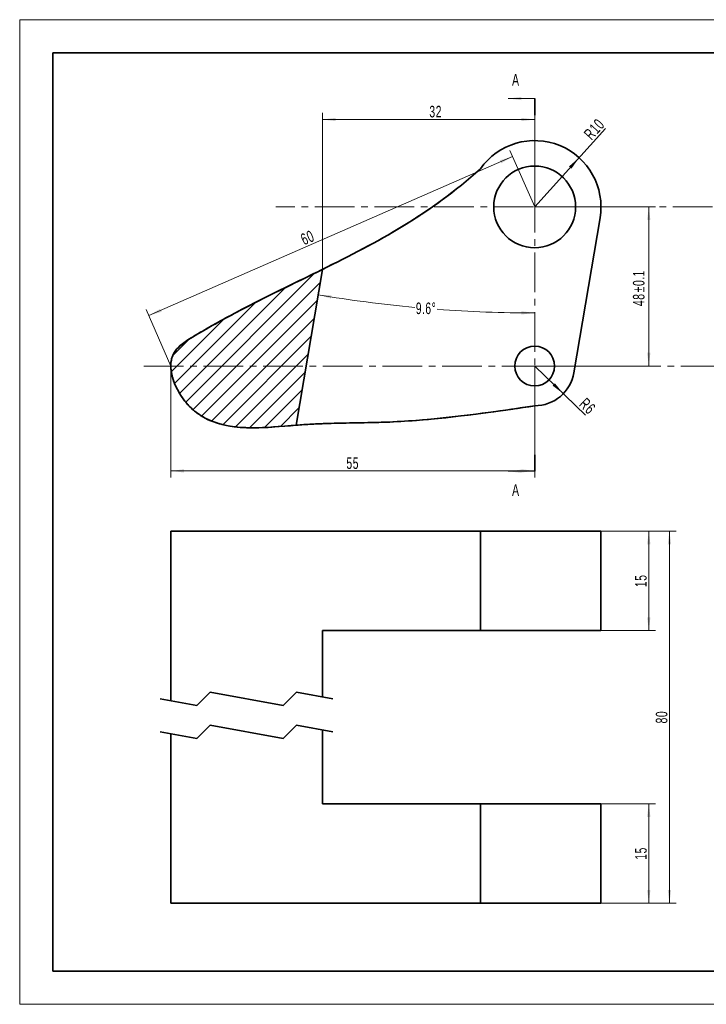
# Model space of a CAD drawing. Header units: millimetres. Extents: x -210 to 227, y -148 to 148.
# Tile 1 of 2: x -210 to -3, y -148 to 148. Entities that reach past the tile are written whole.
import ezdxf

# ---------------------------------------------------------------- set-up
doc = ezdxf.new("R2010")
doc.units = ezdxf.units.MM
doc.linetypes.add('点画线', pattern=[18, 12, -2, 2, -2])
doc.layers.get('0').update_dxf_attribs({"lineweight": 35})
for name, color, linetype, lineweight in [('中心线层', 1, '点画线', 18), ('剖面线层', 4, 'Continuous', 18), ('尺寸线层', 3, 'Continuous', 18), ('粗实线层', 7, 'Continuous', 35), ('细实线层', 7, 'Continuous', 18)]:
    doc.layers.add(name, color=color, linetype=linetype, lineweight=lineweight)
doc.styles.add('标准', font='txt', dxfattribs={"width": 0.667})
doc.dimstyles.new('GB_尺寸', dxfattribs={"dimtxt": 3.5, "dimasz": 4, "dimexe": 2, "dimexo": 0, "dimtad": 1, "dimdsep": 46, "dimtxsty": '标准', "dimblk": '_CAXARROW', "dimcen": 0, "dimdle": 6, "dimazin": 2, "dimtfac": 0.707107, "dimtdec": 3, "dimtmove": 2, "dimatfit": 3, "dimfxl": 0, "dimfrac": 2, "dimtolj": 1, "dimtzin": 0, "dimarcsym": 0})

# ---------------------------------------------------------------- blocks, each defined once
blk = doc.blocks.new('$CAXA_FRAME_13B17AC1$')
at = {"layer": '粗实线层'}
for p, q in [((-200, 138.5), (-200, -138.5)), ((200, 138.5), (-200, 138.5)), ((200, -138.5), (200, 138.5)), ((-200, -138.5), (200, -138.5))]:
    blk.add_line(p, q, dxfattribs=at)
at = {"layer": '细实线层'}
for p, q in [((210, 148.5), (-210, 148.5)), ((-210, 148.5), (-210, -148.5)), ((210, -148.5), (210, 148.5)), ((-210, -148.5), (210, -148.5))]:
    blk.add_line(p, q, dxfattribs=at)
blk = doc.blocks.new('*X6')
at = {"layer": '尺寸线层', "linetype": 'Continuous'}
blk.add_hatch(color=0, dxfattribs=at).paths.add_polyline_path([(-41.26, 106.87), (-43.57, 103.57), (-44.31, 104.24)], flags=0)
at = {"layer": '尺寸线层', "color": 0, "linetype": 'Continuous'}
blk.add_line((-33.3, 115.7), (-54.66, 92.03), dxfattribs=at)
at = {"layer": '尺寸线层', "color": 0, "linetype": 'Continuous', "insert": (-36.67, 115.48), "char_height": 3.5, "width": 9.6812, "attachment_point": 5, "rotation": 47.9285, "line_spacing_factor": 1.15057, "style": '标准'}
blk.add_mtext('\\T1.1;R10', dxfattribs=at)
blk = doc.blocks.new('_CAXARROW')
blk.add_hatch(color=0).paths.add_polyline_path([(0, 0), (-1, 0.125), (-1, -0.125)], flags=0)
blk = doc.blocks.new('*X7')
at = {"layer": '尺寸线层', "linetype": 'Continuous'}
blk.add_hatch(color=0, dxfattribs=at).paths.add_polyline_path([(-46.03, 35.69), (-49.25, 38.11), (-48.56, 38.83)], flags=0)
at = {"layer": '尺寸线层', "color": 0, "linetype": 'Continuous'}
blk.add_line((-39.3, 29.2), (-54.66, 44.03), dxfattribs=at)
at = {"layer": '尺寸线层', "color": 0, "linetype": 'Continuous', "insert": (-38.73, 31.92), "char_height": 3.5, "width": 7, "attachment_point": 5, "rotation": 316.0069, "line_spacing_factor": 1.15057, "style": '标准'}
blk.add_mtext('\\T1.1;R6', dxfattribs=at)
blk = doc.blocks.new('*X8')
at = {"layer": '尺寸线层', "linetype": 'Continuous'}
for points in [[(-164.42, 12.4), (-160.42, 12.9), (-160.42, 11.9)], [(-54.66, 12.4), (-58.66, 12.9), (-58.66, 11.9)]]:
    blk.add_hatch(color=0, dxfattribs=at).paths.add_polyline_path(points, flags=0)
at = {"layer": '尺寸线层', "color": 0, "linetype": 'Continuous'}
for p, q in [((-164.42, 44.03), (-164.42, 10.4)), ((-54.66, 44.03), (-54.66, 10.4)), ((-164.42, 12.4), (-54.66, 12.4))]:
    blk.add_line(p, q, dxfattribs=at)
at = {"layer": '尺寸线层', "color": 0, "insert": (-109.54, 14.72), "char_height": 3.5, "width": 7, "attachment_point": 5, "rotation": 0, "line_spacing_factor": 1.15057, "style": '标准'}
blk.add_mtext('\\T1.1;55', dxfattribs=at)
blk = doc.blocks.new('*X10')
at = {"layer": '尺寸线层', "color": 0, "char_height": 3.5, "attachment_point": 1, "rotation": 90, "line_spacing_factor": 1.15057, "style": '标准'}
for s, insert, width in [('\\T1.1;%%P0.1', (-25.04, 66.3), 34.2427), ('\\T1.1;48', (-25.04, 62.11), 47.3833)]:
    blk.add_mtext(s, dxfattribs=dict(at, insert=insert, width=width))
blk = doc.blocks.new('*X9')
at = {"layer": '尺寸线层', "linetype": 'Continuous'}
for points in [[(-20.24, 92.03), (-20.74, 88.03), (-19.74, 88.03)], [(-20.24, 44.03), (-20.74, 48.03), (-19.74, 48.03)]]:
    blk.add_hatch(color=0, dxfattribs=at).paths.add_polyline_path(points, flags=0)
at = {"layer": '尺寸线层', "color": 0, "linetype": 'Continuous'}
for p, q in [((-54.66, 92.03), (-18.24, 92.03)), ((-20.24, 44.03), (-20.24, 92.03)), ((-54.66, 44.03), (-18.24, 44.03))]:
    blk.add_line(p, q, dxfattribs=at)
at = {"layer": '尺寸线层', "color": 0}
blk.add_blockref('*X10', (0, 0), dxfattribs=at)
blk = doc.blocks.new('*X14')
at = {"layer": '尺寸线层', "linetype": 'Continuous'}
for points in [[(-14.01, -5.75), (-14.51, -9.75), (-13.51, -9.75)], [(-14.01, -117.99), (-14.51, -113.99), (-13.51, -113.99)]]:
    blk.add_hatch(color=0, dxfattribs=at).paths.add_polyline_path(points, flags=0)
at = {"layer": '尺寸线层', "color": 0, "linetype": 'Continuous'}
for p, q in [((-34.66, -5.75), (-12.01, -5.75)), ((-14.01, -117.99), (-14.01, -5.75)), ((-34.66, -117.99), (-12.01, -117.99))]:
    blk.add_line(p, q, dxfattribs=at)
at = {"layer": '尺寸线层', "color": 0, "insert": (-16.36, -61.87), "char_height": 3.5, "width": 7, "attachment_point": 5, "rotation": 90, "line_spacing_factor": 1.15057, "style": '标准'}
blk.add_mtext('\\T1.1;80', dxfattribs=at)
blk = doc.blocks.new('*X15')
at = {"layer": '尺寸线层', "linetype": 'Continuous'}
for points in [[(-20.24, -5.75), (-20.74, -9.75), (-19.74, -9.75)], [(-20.24, -35.75), (-20.74, -31.75), (-19.74, -31.75)]]:
    blk.add_hatch(color=0, dxfattribs=at).paths.add_polyline_path(points, flags=0)
at = {"layer": '尺寸线层', "color": 0, "linetype": 'Continuous'}
for p, q in [((-34.66, -5.75), (-18.24, -5.75)), ((-20.24, -35.75), (-20.24, -5.75)), ((-34.66, -35.75), (-18.24, -35.75))]:
    blk.add_line(p, q, dxfattribs=at)
at = {"layer": '尺寸线层', "color": 0, "insert": (-22.6, -20.75), "char_height": 3.5, "width": 7, "attachment_point": 5, "rotation": 90, "line_spacing_factor": 1.15057, "style": '标准'}
blk.add_mtext('\\T1.1;15', dxfattribs=at)
blk = doc.blocks.new('*X16')
at = {"layer": '尺寸线层', "linetype": 'Continuous'}
for points in [[(-20.24, -87.99), (-19.74, -91.99), (-20.74, -91.99)], [(-20.24, -117.99), (-19.74, -113.99), (-20.74, -113.99)]]:
    blk.add_hatch(color=0, dxfattribs=at).paths.add_polyline_path(points, flags=0)
at = {"layer": '尺寸线层', "color": 0, "linetype": 'Continuous'}
for p, q in [((-34.66, -87.99), (-18.24, -87.99)), ((-20.24, -87.99), (-20.24, -117.99)), ((-34.66, -117.99), (-18.24, -117.99))]:
    blk.add_line(p, q, dxfattribs=at)
at = {"layer": '尺寸线层', "color": 0, "insert": (-22.6, -102.99), "char_height": 3.5, "width": 7, "attachment_point": 5, "rotation": 90, "line_spacing_factor": 1.15057, "style": '标准'}
blk.add_mtext('\\T1.1;15', dxfattribs=at)
blk = doc.blocks.new('*X17')
at = {"layer": '尺寸线层', "linetype": 'Continuous'}
for points in [[(-119.99, 65.53), (-115.96, 65.38), (-116.12, 64.39)], [(-54.66, 60.05), (-58.66, 60.57), (-58.67, 59.57)]]:
    blk.add_hatch(color=0, dxfattribs=at).paths.add_polyline_path(points, flags=0)
at = {"layer": '尺寸线层', "color": 0, "linetype": 'Continuous'}
for start, end in [(260.4053, 264.7037), (265.7013, 270)]:
    blk.add_arc((-54.66, 452), 391.96, start, end, dxfattribs=at)
at = {"layer": '尺寸线层', "color": 0, "insert": (-87.44, 61.42), "char_height": 3.5, "width": 12.3514, "attachment_point": 5, "line_spacing_factor": 1.15057, "style": '标准'}
blk.add_mtext('\\T1.1;9.6%%D', dxfattribs=at)
blk = doc.blocks.new('*X18')
at = {"layer": '尺寸线层', "linetype": 'Continuous'}
for points in [[(-118.7, 118.39), (-114.7, 118.89), (-114.7, 117.89)], [(-54.66, 118.39), (-58.66, 118.89), (-58.66, 117.89)]]:
    blk.add_hatch(color=0, dxfattribs=at).paths.add_polyline_path(points, flags=0)
at = {"layer": '尺寸线层', "color": 0, "linetype": 'Continuous'}
for p, q in [((-118.7, 73.17), (-118.7, 120.39)), ((-54.66, 92.03), (-54.66, 120.39)), ((-118.7, 118.39), (-54.66, 118.39))]:
    blk.add_line(p, q, dxfattribs=at)
at = {"layer": '尺寸线层', "color": 0, "insert": (-84.52, 120.75), "char_height": 3.5, "width": 7, "attachment_point": 5, "line_spacing_factor": 1.15057, "style": '标准'}
blk.add_mtext('\\T1.1;32', dxfattribs=at)
blk = doc.blocks.new('*X29')
at = {"layer": '尺寸线层', "linetype": 'Continuous'}
for points in [[(-61.31, 107.23), (-65.17, 106.09), (-64.77, 105.17)], [(-171.07, 59.23), (-167.61, 61.29), (-167.21, 60.38)]]:
    blk.add_hatch(color=0, dxfattribs=at).paths.add_polyline_path(points, flags=0)
at = {"layer": '尺寸线层', "color": 0, "linetype": 'Continuous'}
for p, q in [((-171.07, 59.23), (-61.31, 107.23)), ((-54.66, 92.03), (-62.11, 109.06)), ((-164.42, 44.03), (-171.87, 61.06))]:
    blk.add_line(p, q, dxfattribs=at)
at = {"layer": '尺寸线层', "color": 0, "insert": (-123.16, 82.76), "char_height": 3.5, "width": 7, "attachment_point": 5, "rotation": 23.62, "line_spacing_factor": 1.15057, "style": '标准'}
blk.add_mtext('\\T1.1;60', dxfattribs=at)
blk = doc.blocks.new('*X32')
at = {"layer": '尺寸线层'}
for points in [[(-8, 112.43), (-4, 111.93), (-4, 112.93)], [(-8, 0), (-4, -0.5), (-4, 0.5)]]:
    blk.add_hatch(color=0, dxfattribs=at).paths.add_polyline_path(points, flags=0)
at = {"layer": '尺寸线层', "color": 0}
for p, q in [((0, 112.43), (-8, 112.43)), ((0, 0), (-8, 0))]:
    blk.add_line(p, q, dxfattribs=at)
at = {"layer": '尺寸线层', "color": 0, "linetype": 'Continuous', "lineweight": 35}
for p, q in [((0, 112.43), (0, 107.43)), ((0, 5), (0, 0))]:
    blk.add_line(p, q, dxfattribs=at)
at = {"layer": '尺寸线层', "color": 0, "char_height": 3.5, "width": 7, "attachment_point": 5, "line_spacing_factor": 1.15057, "style": '标准'}
for insert in [(-5.66, 118.09), (-5.66, -5.66)]:
    blk.add_mtext('\\T1.1;A', dxfattribs=dict(at, insert=insert))

msp = doc.modelspace()

# ---------------------------------------------------------------- hatches: boundary and pattern name
at = {"layer": '剖面线层'}
h = msp.add_hatch(dxfattribs=at)
h.set_pattern_fill('ANSI31', color=256, style=0, pattern_type=0)
edge = h.paths.add_edge_path(flags=0)
edge.add_line((-118.701, 73.168), (-126.644, 26.177))
edge.add_spline(control_points=[(-126.644, 26.177), (-138.509, 25.241), (-157.477, 22.717), (-167.294, 46.968), (-146.49, 59.883), (-131.099, 67.053), (-118.701, 73.168)], knot_values=[0, 0, 0, 0, 34.3760742, 50.5018035, 59.3845326, 103.243903, 103.243903, 103.243903, 103.243903], weights=[1, 1, 1, 1, 1, 1, 1], degree=3, periodic=0)

# ---------------------------------------------------------------- linework, layer by layer
at = {"layer": '中心线层'}
for p, q in [((-54.662, 12.286), (-54.662, 124.715)), ((196.986, 92.029), (-132.781, 92.029)), ((-172.559, 44.028), (175.513, 44.028))]:
    msp.add_line(p, q, dxfattribs=at)
at = {"layer": '粗实线层'}
for p, q in [((-34.941, 88.695), (-42.83, 42.028)), ((-34.941, 88.695), (-42.83, 42.028)), ((-126.644, 26.177), (-118.701, 73.168)), ((-164.424, -5.749), (-164.424, -56.907)), ((-71.048, -5.749), (-164.389, -5.749)), ((-71.048, -35.749), (-71.048, -5.749)), ((-34.661, -5.749), (-71.048, -5.749)), ((-34.661, -35.749), (-34.661, -5.749)), ((-118.701, -35.749), (-118.701, -55.755)), ((-118.701, -35.749), (-71.048, -35.749)), ((-71.048, -35.749), (-34.661, -35.749)), ((-156.581, -58.331), (-167.599, -56.331)), ((-152.581, -54.331), (-156.581, -58.331)), ((-130.544, -58.331), (-152.581, -54.331)), ((-126.544, -54.331), (-130.544, -58.331)), ((-115.526, -56.331), (-126.544, -54.331)), ((-152.581, -64.331), (-156.581, -68.331)), ((-130.544, -68.331), (-152.581, -64.331)), ((-126.544, -64.331), (-130.544, -68.331)), ((-115.526, -66.331), (-126.544, -64.331)), ((-156.581, -68.331), (-167.599, -66.331)), ((-164.424, -66.907), (-164.424, -117.99)), ((-118.701, -65.755), (-118.701, -87.99)), ((-71.048, -87.99), (-118.701, -87.99)), ((-71.048, -117.99), (-71.048, -87.99)), ((-34.661, -87.99), (-71.048, -87.99)), ((-34.661, -117.99), (-34.661, -87.99)), ((-71.048, -117.99), (-164.389, -117.99)), ((-34.661, -117.99), (-71.048, -117.99))]:
    msp.add_line(p, q, dxfattribs=at)
for centre, radius, start, end in [((-54.661, 92.028), 20, 350.40531, 145.0163), ((-54.661, 92.028), 20, 350.40531, 145.0163), ((-54.661, 92.028), 12.338, 359.99938, 179.99938), ((-54.661, 92.028), 12.338, 359.99938, 179.99938), ((-54.661, 92.028), 12.338, 179.99938, 359.99938), ((-54.661, 92.028), 12.338, 179.99938, 359.99938), ((-54.662, 44.028), 5.997, 359.99938, 179.99938), ((-54.662, 44.028), 5.997, 359.99938, 179.99938), ((-54.662, 44.028), 5.997, 179.99938, 359.99938), ((-54.662, 44.028), 5.997, 179.99938, 359.99938), ((-54.662, 44.028), 12, 269.99938, 350.40531), ((-54.662, 44.028), 12, 269.99938, 350.40531)]:
    msp.add_arc(centre, radius, start, end, dxfattribs=at)
for points, knots in [([(-71.048, 103.495), (-86.236, 89.783), (-110.205, 77.049), (-137.943, 63.875), (-149.977, 57.343), (-153.283, 55.461), (-155.493, 54.182), (-156.603, 53.531), (-159.921, 51.53), (-162.062, 50.108), (-163.578, 47.777), (-163.821, 47.281), (-164.181, 46.235), (-164.54, 44.587), (-164.227, 40.341), (-162.09, 35.879), (-160.043, 33.262), (-159.194, 32.274), (-158.755, 31.812), (-157.399, 30.512), (-152.608, 26.769), (-141.902, 24.69), (-131.316, 25.816), (-123.686, 26.407), (-121.204, 26.544), (-116.331, 26.735), (-113.939, 26.79), (-106.832, 26.923), (-102.184, 26.966), (-92.732, 27.402), (-78.341, 28.552), (-63.864, 30.663), (-54.662, 32.028)], [0, 0, 0, 0, 58.0359011, 87.0538517, 94.3083394, 97.9355832, 97.9355832, 101.562827, 101.562827, 108.8173146, 108.8173146, 110.6309366, 110.6309366, 112.4445585, 116.0718023, 123.3262899, 125.1399118, 125.1399118, 126.9535338, 126.9535338, 130.5807776, 145.0897529, 159.5987281, 159.5987281, 166.8532158, 166.8532158, 174.1077034, 174.1077034, 188.6166787, 188.6166787, 203.125654, 232.1436046, 232.1436046, 232.1436046, 232.1436046]), ([(-126.644, 26.177), (-135.553, 25.474), (-147.426, 24.045), (-156.274, 29.537), (-158.688, 31.714), (-159.455, 32.532), (-160.888, 34.344), (-162.876, 37.307), (-164.518, 41.79), (-164.437, 45.394), (-164.009, 46.787), (-163.629, 47.672), (-163.389, 48.092), (-161.976, 50.087), (-160.166, 51.356), (-157.768, 52.832), (-157.282, 53.121), (-156.314, 53.696), (-154.862, 54.551), (-149.557, 57.607), (-137.15, 64.251), (-125.997, 69.57), (-118.701, 73.168)], [0, 0, 0, 0, 25.7951113, 32.2438891, 32.2438891, 35.468278, 35.468278, 38.6926669, 45.1414447, 48.3658336, 49.9780281, 49.9780281, 51.5902226, 51.5902226, 58.0390004, 58.0390004, 59.6511948, 59.6511948, 61.2633893, 64.4877782, 77.3853338, 103.1804451, 103.1804451, 103.1804451, 103.1804451]), ([(-126.644, 26.177), (-125.043, 26.304), (-123.463, 26.411), (-120.349, 26.579), (-115.741, 26.77), (-108.298, 26.889), (-102.425, 26.993), (-96.509, 27.21), (-93.522, 27.384), (-78.502, 28.53), (-66.227, 30.312), (-54.662, 32.028)], [0, 0, 0, 0, 4.5183484, 4.5183484, 9.0366967, 18.0733935, 27.1100902, 27.1100902, 36.1467869, 36.1467869, 72.2935738, 72.2935738, 72.2935738, 72.2935738])]:
    msp.add_open_spline(points, degree=3, knots=knots, dxfattribs=at)
msp.add_open_spline([(-71.048, 103.495), (-86.169, 89.843), (-102.075, 81.369), (-118.701, 73.168)], degree=3, dxfattribs=at)

# ---------------------------------------------------------------- block references
at = {"layer": '尺寸线层'}
msp.add_blockref('*X32', (-54.662, 12.286), dxfattribs=at)
at = {"layer": '粗实线层'}
msp.add_blockref('$CAXA_FRAME_13B17AC1$', (0, 0), dxfattribs=at)

# ---------------------------------------------------------------- dimensions: what is measured, and where the dimension line sits
at = {"layer": '尺寸线层'}
dim = msp.add_angular_dim_2l(base=(-87.442, 61.42), line1=((-126.644, 26.177), (-118.701, 73.168)), line2=((-54.662, 12.286), (-54.662, 124.715)), text='9.6%%D', dimstyle='GB_尺寸', override={"dimscale": 1, "dimtad": 0, "dimtih": 1, "dimtoh": 1, "dimsah": 1, "dimtfill": 1, "dimtzin": 0}, dxfattribs=at)
dim.commit()
dim.dimension.update_dxf_attribs({"geometry": '*X17', "text_midpoint": (-87.442, 61.42)})
dim = msp.add_linear_dim(base=(-54.661, 118.392), p1=(-118.701, 73.168), p2=(-54.661, 92.028), text='32', dimstyle='GB_尺寸', override={"dimscale": 1, "dimsah": 1, "dimtfac": 1, "dimtfill": 1, "dimtzin": 0}, dxfattribs=at)
dim.commit()
dim.dimension.update_dxf_attribs({"geometry": '*X18', "text_midpoint": (-84.524, 120.748), "dimtype": 160})
for center, mpoint, text, picture, middle in [((-54.661, 92.028), (-41.26, 106.875), 'R10', '*X6', (-34.919, 113.899)), ((-54.662, 44.028), (-46.029, 35.694), 'R6', '*X7', (-40.367, 30.227))]:
    dim = msp.add_radius_dim(center=center, mpoint=mpoint, text=text, dimstyle='GB_尺寸', override={"dimscale": 1, "dimsah": 1, "dimtfac": 1, "dimtfill": 1, "dimtzin": 0}, dxfattribs=at)
    dim.commit()
    dim.dimension.update_dxf_attribs({"geometry": picture, "text_midpoint": middle})
dim = msp.add_linear_dim(base=(-61.31, 107.232), p1=(-164.424, 44.028), p2=(-54.661, 92.028), angle=23.62, text='60', dimstyle='GB_尺寸', override={"dimscale": 1, "dimsah": 1, "dimtfac": 1, "dimtfill": 1, "dimtzin": 0}, dxfattribs=at)
dim.commit()
dim.dimension.update_dxf_attribs({"geometry": '*X29', "text_midpoint": (-123.156, 82.758), "dimtype": 160})
dim = msp.add_linear_dim(base=(-20.24, 92.029), p1=(-54.662, 44.028), p2=(-54.662, 92.029), angle=90, dimstyle='GB_尺寸', override={"dimscale": 1, "dimsah": 1, "dimtol": 1, "dimtp": 0.1, "dimtm": 0.1, "dimtfac": 1, "dimtfill": 1, "dimtzin": 0}, dxfattribs=at)
dim.commit()
dim.dimension.update_dxf_attribs({"geometry": '*X9', "text_midpoint": (-23.263, 68.028)})
for base, p1, p2, angle, text, picture, middle in [((-54.662, 12.404), (-164.424, 44.028), (-54.662, 44.028), 0, '55', '*X8', (-109.543, 14.722)), ((-14.005, -5.749), (-34.661, -117.99), (-34.661, -5.749), 90, '80', '*X14', (-16.361, -61.87)), ((-20.24, -5.749), (-34.661, -35.749), (-34.661, -5.749), 90, '15', '*X15', (-22.597, -20.749)), ((-20.24, -117.99), (-34.661, -87.99), (-34.661, -117.99), 90, '15', '*X16', (-22.597, -102.99))]:
    dim = msp.add_linear_dim(base=base, p1=p1, p2=p2, angle=angle, text=text, dimstyle='GB_尺寸', override={"dimscale": 1, "dimsah": 1, "dimtfac": 1, "dimtfill": 1, "dimtzin": 0}, dxfattribs=at)
    dim.commit()
    dim.dimension.update_dxf_attribs({"geometry": picture, "text_midpoint": middle})

doc.saveas('drawing.dxf')
